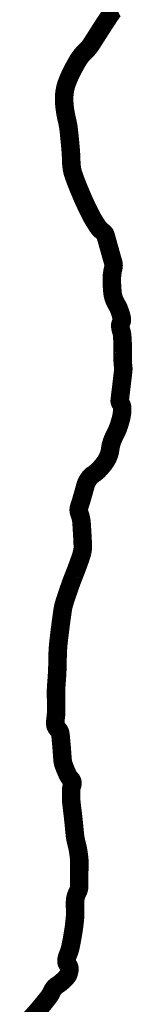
# Model space of a CAD drawing. Extents: x -404 to -170, y -388 to -86.
# Tile 191 of 195: x -191.59 to -190.33, y -339.83 to -329.7. Entities that reach past the tile are written whole.
import ezdxf

# ---------------------------------------------------------------- set-up
doc = ezdxf.new("R2010")
doc.units = 0
doc.header["$LTSCALE"] = 8
doc.header["$MEASUREMENT"] = 0
doc.layers.add('BELMONT-BORDER', color=5, linetype='CONTINUOUS')

msp = doc.modelspace()

# ---------------------------------------------------------------- linework, layer by layer
at = {"layer": 'BELMONT-BORDER', "color": 7, "const_width": 0.18992}
msp.add_lwpolyline([(-191.4947, -339.98927, 0.01588726), (-191.40555, -339.89036, 0.00497226), (-191.3308, -339.80013, 0.00920384), (-191.29181, -339.75026, 0.06001587), (-191.25847, -339.69272, -0.08561951), (-191.23298, -339.65348, -0.06696084), (-191.20447, -339.62994, 0.04266934), (-191.15812, -339.59532, 0.01643458), (-191.12516, -339.564, 0.02273453), (-191.10318, -339.53956, 0.08772296), (-191.09105, -339.51799, 0.04876438), (-191.08054, -339.47497, 0.21205399), (-191.0959, -339.42065, -0.21996277), (-191.10997, -339.36789, -0.06060105), (-191.09283, -339.3112, 0.05049503), (-191.07092, -339.24367, 0.01465401), (-191.03954, -339.07457, 0.01751279), (-191.02243, -338.93167, 0.04070424), (-191.02215, -338.83197, -0.04959603), (-191.02047, -338.75009, -0.09582448), (-190.99603, -338.67398, 0.12310404), (-190.98014, -338.61343, 0.00374634), (-190.97989, -338.55626, -0.00337432), (-190.97966, -338.49279, -0.00237104), (-190.97828, -338.4011, 0.00525306), (-190.9779, -338.35971, 0.02564511), (-190.97917, -338.33548, 0.00909881), (-190.98748, -338.26764, 0.03234913), (-191.00736, -338.17198, -0.03886627), (-191.02286, -338.09212, -0.00563282), (-191.03073, -338.01587, 0.00427829), (-191.04083, -337.91544, 0.00388422), (-191.05135, -337.82552, -0.00462186), (-191.06008, -337.74994, -0.02247398), (-191.06211, -337.71646, -0.00817617), (-191.06207, -337.62431, -0.0860912), (-191.05299, -337.57675, 0.12573141), (-191.04932, -337.54352, 0.16256495), (-191.06437, -337.51329, -0.08935092), (-191.09875, -337.46372, -0.02028318), (-191.14098, -337.36026, -0.06151688), (-191.1492, -337.32422, -0.00918277), (-191.15447, -337.26078, 0.00571266), (-191.16223, -337.15875, 0.00209654), (-191.1683, -337.09264, 0.0030183), (-191.17298, -337.04676, 0.1962387), (-191.20073, -336.99542, -0.21341357), (-191.22483, -336.94706, -0.04589159), (-191.2217, -336.8843, 0.03422127), (-191.21555, -336.80033, 0.00973337), (-191.2177, -336.65468, -0.02076857), (-191.2172, -336.58639, -0.00839021), (-191.21276, -336.51889, 0.00643998), (-191.20663, -336.43096, 0.0131691), (-191.20163, -336.26601, -0.01911451), (-191.19683, -336.1524, -0.00896107), (-191.19034, -336.08659, -0.00332978), (-191.16852, -335.90997, -0.00405816), (-191.15013, -335.77729, -0.01639126), (-191.14424, -335.74465, -0.01979384), (-191.13461, -335.70711, -0.00907545), (-191.10895, -335.62663, -0.00302552), (-191.06847, -335.50956, -0.0069485), (-191.04983, -335.45895, -0.00276563), (-191.03601, -335.42356, 0.00084449), (-191.02219, -335.38816, 0.00521105), (-190.98674, -335.29403, 0.00661607), (-190.96058, -335.21925, 0.03706782), (-190.9463, -335.16313, 0.04807151), (-190.94277, -335.11858, 0.00770413), (-190.94449, -335.06568, 0.00353891), (-190.95082, -334.95063, 0.00072385), (-190.95257, -334.92303, 0.00044841), (-190.95551, -334.87848, 0.07830658), (-190.97878, -334.77586, -0.15814555), (-190.98226, -334.7229, -0.01792959), (-190.97369, -334.69352, 0.00854386), (-190.95454, -334.63221, 0.00641205), (-190.92847, -334.53902, -0.0102138), (-190.91166, -334.48064, -0.05515526), (-190.898, -334.44931, -0.03827769), (-190.87033, -334.40867, -0.08448296), (-190.83574, -334.37783, 0.05773133), (-190.78298, -334.33563, 0.0348808), (-190.72098, -334.26364, 0.04989883), (-190.6867, -334.20665, 0.0815969), (-190.66153, -334.11877, -0.07218286), (-190.63497, -334.01905, -0.0190701), (-190.60416, -333.95403, 0.02748976), (-190.58354, -333.90855, 0.01748914), (-190.56879, -333.86628, 0.0118905), (-190.55079, -333.80296, 0.03769394), (-190.54006, -333.74326, 0.04279824), (-190.53915, -333.68982, 0.1478846), (-190.55465, -333.64891, -0.19431649), (-190.56374, -333.61634, -0.00264408), (-190.55627, -333.55291, 0.00153316), (-190.54316, -333.44354, 0.00016746), (-190.52866, -333.31904, 0.00244599), (-190.52771, -333.31052, 0.05839852), (-190.52812, -333.27259, -0.02880412), (-190.53348, -333.19607, -0.00812292), (-190.53321, -333.12642, 0.00933588), (-190.53293, -333.05677, 0.00985105), (-190.53418, -333.02052, 0.00503913), (-190.53873, -332.94978, 0.06383576), (-190.54828, -332.90311, -0.0620857), (-190.55826, -332.85517, -0.15558056), (-190.54961, -332.81781, 0.16250053), (-190.5418, -332.78186, 0.03914572), (-190.54726, -332.75294, 0.01926598), (-190.5651, -332.69594, 0.05133797), (-190.60011, -332.62242, -0.06395092), (-190.62676, -332.56262, -0.05009712), (-190.63874, -332.50081, -0.02355056), (-190.64465, -332.36728, -0.06442263), (-190.62999, -332.25643, 0.13394904), (-190.63032, -332.20191, 0.00013743), (-190.63703, -332.17791, 0.00003498), (-190.66344, -332.08362, 0.00005864), (-190.70165, -331.94729, 0.00031306), (-190.70882, -331.92175, 0.17589962), (-190.73544, -331.88469, -0.09960762), (-190.79054, -331.82815, -0.00768379), (-190.8366, -331.75445, -0.01676698), (-190.85604, -331.71968, -0.00587165), (-190.89193, -331.64802, -0.00604594), (-190.92513, -331.57762, -0.0061594), (-190.94744, -331.52713, -0.00297798), (-190.99168, -331.42189, -0.0185327), (-191.04206, -331.28593, -0.0449571), (-191.05559, -331.22761, -0.02965473), (-191.06154, -331.15231, 0.0177046), (-191.06848, -331.02607, 0.00241221), (-191.08089, -330.89613, 0.00429474), (-191.08883, -330.82325, 0.03033823), (-191.10178, -330.75121, -0.01960954), (-191.12418, -330.64028, -0.0348388), (-191.13441, -330.52745, -0.04443485), (-191.12837, -330.43877, -0.05264677), (-191.10287, -330.34372, -0.03274244), (-191.03663, -330.20033, -0.00689567), (-190.99564, -330.12738, -0.0185356), (-190.97903, -330.10105, -0.05506264), (-190.91513, -330.0267, 0.06063352), (-190.85782, -329.95849, 0.00409434), (-190.82007, -329.89952, -0.00251725), (-190.75896, -329.80341, -0.00266687), (-190.67541, -329.67498, -0.00727141), (-190.64384, -329.62849, -0.12202448), (-190.59705, -329.58771, 0.06796122)], format="xyb", dxfattribs=at)

doc.saveas('drawing.dxf')
